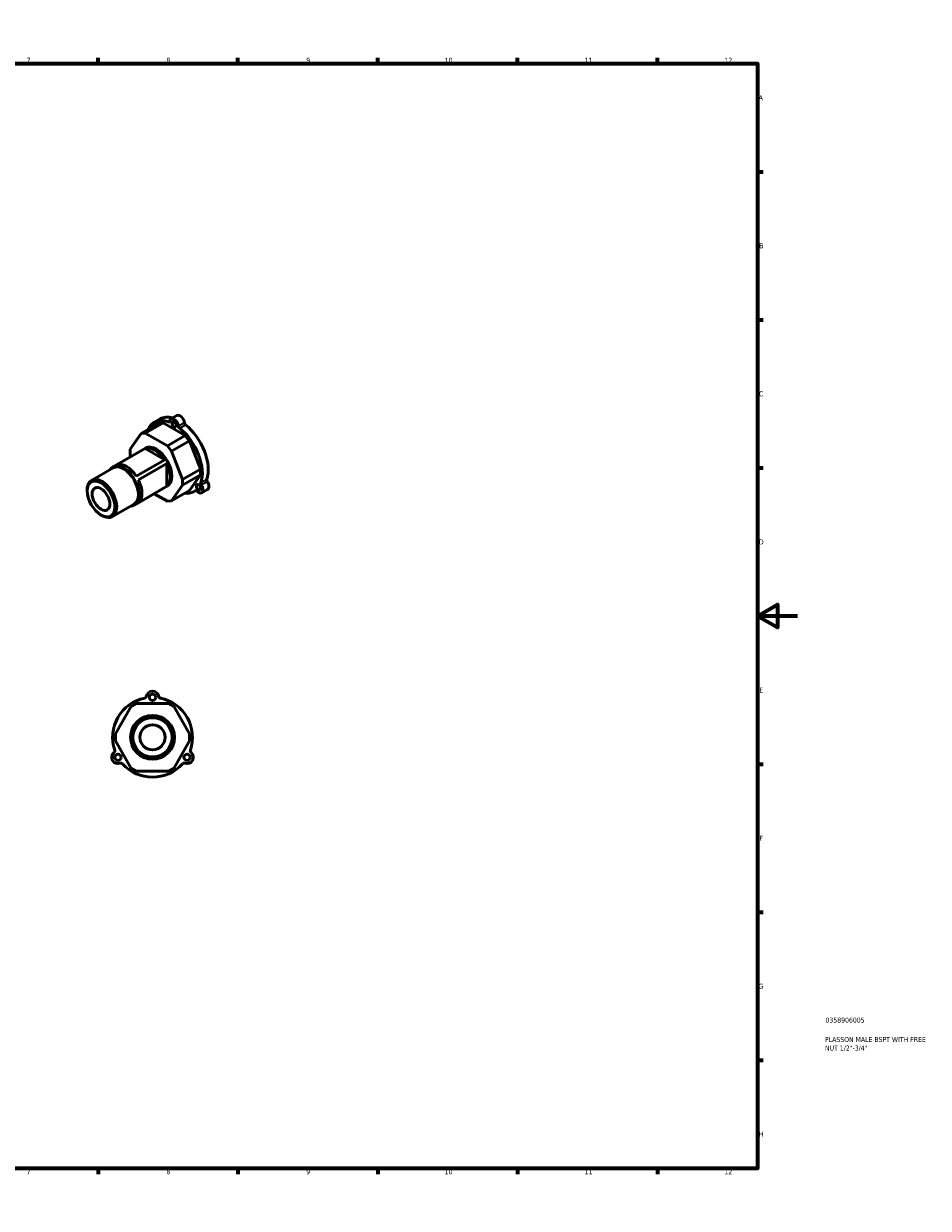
# Model space of a CAD drawing. Header units: millimetres. Extents: x 0 to 907, y 0 to 594.
# Tile 3 of 3: x 453 to 907, y 0 to 594. Entities that reach past the tile are written whole.
import ezdxf

# ---------------------------------------------------------------- set-up
doc = ezdxf.new("R2010")
doc.units = ezdxf.units.MM
for name, color, linetype, lineweight in [('Border (ISO)', 7, 'Continuous', 70), ('Title (ISO)', 7, 'Continuous', 50), ('Visible (ISO)', 7, 'Continuous', 50), ('Visible Narrow (ISO)', 7, 'Continuous', 35)]:
    doc.layers.add(name, color=color, linetype=linetype, lineweight=lineweight)
doc.styles.add('Note Text (ISO)', font='tahoma.ttf')

# ---------------------------------------------------------------- blocks, each defined once
blk = doc.blocks.new('Borders Default Border')
at = {"layer": 'Border (ISO)'}
for p, q in [((70.08, 574), (70.08, 576.9)), ((140.17, 574), (140.17, 576.9)), ((210.25, 574), (210.25, 576.9)), ((280.33, 574), (280.33, 576.9)), ((350.42, 574), (350.42, 576.9)), ((490.58, 574), (490.58, 576.9)), ((560.67, 574), (560.67, 576.9)), ((630.75, 574), (630.75, 576.9)), ((700.83, 574), (700.83, 576.9)), ((770.92, 574), (770.92, 576.9)), ((20, 519.75), (17.1, 519.75)), ((821, 519.75), (823.9, 519.75)), ((20, 445.5), (17.1, 445.5)), ((821, 445.5), (823.9, 445.5)), ((20, 371.25), (17.1, 371.25)), ((821, 371.25), (823.9, 371.25)), ((20, 222.75), (17.1, 222.75)), ((821, 222.75), (823.9, 222.75)), ((20, 148.5), (17.1, 148.5)), ((821, 148.5), (823.9, 148.5)), ((20, 74.25), (17.1, 74.25)), ((821, 74.25), (823.9, 74.25)), ((70.08, 20), (70.08, 17.1)), ((140.17, 20), (140.17, 17.1)), ((210.25, 20), (210.25, 17.1)), ((280.33, 20), (280.33, 17.1)), ((350.42, 20), (350.42, 17.1)), ((490.58, 20), (490.58, 17.1)), ((560.67, 20), (560.67, 17.1)), ((630.75, 20), (630.75, 17.1)), ((700.83, 20), (700.83, 17.1)), ((770.92, 20), (770.92, 17.1))]:
    blk.add_line(p, q, dxfattribs=at)
at = {"layer": 'Border (ISO)', "flags": 128}
for points in [[(420.5, 594), (420.5, 574), (414.73, 584), (426.27, 584), (420.5, 574)], [(20, 20), (20, 574), (821, 574), (821, 20), (20, 20)], [(0, 297), (20, 297), (10, 302.77), (10, 291.23), (20, 297)], [(841, 297), (821, 297), (831, 302.77), (831, 291.23), (821, 297)], [(420.5, 0), (420.5, 20), (414.73, 10), (426.27, 10), (420.5, 20)]]:
    blk.add_lwpolyline(points, dxfattribs=at)
at = {"layer": 'Border (ISO)', "color": 232, "true_color": 0xca0064, "char_height": 2.5, "attachment_point": 7, "style": 'Note Text (ISO)'}
for s, insert in [('1', (34.48, 574.4)), ('2', (104.37, 574.4)), ('3', (174.43, 574.35)), ('4', (244.42, 574.4)), ('5', (314.64, 574.35)), ('6', (384.66, 574.35)), ('7', (454.77, 574.4)), ('8', (524.81, 574.34)), ('9', (594.88, 574.35)), ('10', (664.29, 574.35)), ('11', (734.37, 574.4)), ('12', (804.46, 574.4)), ('A', (17.29, 555.62)), ('A', (821.59, 555.62)), ('B', (17.59, 481.37)), ('B', (821.89, 481.37)), ('C', (17.43, 407.08)), ('C', (821.73, 407.08)), ('D', (17.43, 332.88)), ('D', (821.73, 332.88)), ('E', (17.64, 258.63)), ('E', (821.94, 258.63)), ('F', (17.7, 184.38)), ('F', (822, 184.38)), ('G', (17.31, 110.08)), ('G', (821.61, 110.08)), ('H', (17.44, 35.88)), ('H', (821.74, 35.88)), ('1', (34.48, 17.1)), ('2', (104.37, 17.1)), ('3', (174.43, 17.05)), ('4', (244.42, 17.1)), ('5', (314.64, 17.05)), ('6', (384.66, 17.05)), ('7', (454.77, 17.1)), ('8', (524.81, 17.04)), ('9', (594.88, 17.05)), ('10', (664.29, 17.05)), ('11', (734.37, 17.1)), ('12', (804.46, 17.1))]:
    blk.add_mtext(s, dxfattribs=dict(at, insert=insert))
blk = doc.blocks.new('Title Blocks ISO')
at = {"layer": 'Title (ISO)', "color": 232, "true_color": 0xca0064, "style": 'Note Text (ISO)'}
for tag, p in [('PART_NUMBER_001', (34.08, 73.13)), ('DESCRIPTION_001', (33.84, 63.4)), ('DESCRIPTION_002', (33.84, 59.12))]:
    blk.add_attdef(tag, p, '', height=2.5, dxfattribs=at)

msp = doc.modelspace()

# ---------------------------------------------------------------- linework, layer by layer
at = {"layer": 'Visible (ISO)'}
for p, q in [((521.044, 393.61), (512.135, 388.479)), ((514.256, 388.674), (523.165, 393.804)), ((518.7, 394.083), (521.67, 395.793)), ((523.165, 393.804), (521.044, 393.61)), ((534.196, 387.452), (523.165, 393.804)), ((530.082, 397.536), (527.112, 395.826)), ((512.135, 388.479), (506.619, 380.61)), ((512.135, 388.479), (514.256, 388.674)), ((525.287, 382.321), (514.256, 388.674)), ((534.196, 387.452), (525.287, 382.321)), ((536.318, 384.814), (534.196, 387.452)), ((497.876, 371.707), (514.281, 381.154)), ((499.842, 372.781), (514.126, 381.006)), ((506.619, 377.778), (506.619, 380.61)), ((524.003, 375.318), (514.126, 381.006)), ((525.287, 382.321), (527.408, 379.684)), ((527.408, 379.684), (536.318, 384.814)), ((541.833, 370.593), (536.318, 384.814)), ((506.619, 377.778), (506.948, 376.931)), ((524.003, 375.318), (509.719, 367.093)), ((532.924, 365.463), (527.408, 379.684)), ((487.269, 364.994), (498.138, 371.253)), ((510.791, 365.237), (525.075, 373.462)), ((525.075, 362.042), (525.075, 373.462)), ((541.833, 370.593), (532.924, 365.463)), ((541.833, 367.761), (541.833, 370.593)), ((527.408, 354.762), (532.924, 362.631)), ((532.924, 362.631), (541.833, 367.761)), ((532.924, 365.463), (532.924, 362.631)), ((536.318, 359.892), (541.833, 367.761)), ((485.089, 359.669), (485.089, 360.181)), ((508.856, 352.64), (525.261, 362.087)), ((525.075, 362.042), (510.791, 353.817)), ((518.745, 358.334), (525.287, 354.567)), ((536.318, 359.892), (527.408, 354.762)), ((538.662, 359.419), (539.506, 359.906)), ((545.467, 360.509), (542.497, 358.799)), ((497.726, 346.835), (508.595, 353.094)), ((527.408, 354.762), (525.287, 354.567)), ((492.026, 347.622), (492.469, 347.365)), ((507.066, 251.407), (499.266, 237.897)), ((507.066, 251.407), (510.066, 253.139)), ((525.666, 253.139), (510.066, 253.139)), ((525.666, 253.139), (528.666, 251.407)), ((536.466, 237.897), (528.666, 251.407)), ((499.266, 234.432), (499.266, 237.897)), ((536.466, 237.897), (536.466, 234.432)), ((499.266, 234.432), (507.066, 220.922)), ((528.666, 220.922), (536.466, 234.432)), ((510.066, 219.19), (507.066, 220.922)), ((528.666, 220.922), (525.666, 219.19)), ((510.066, 219.19), (525.666, 219.19))]:
    msp.add_line(p, q, dxfattribs=at)
for centre, radius in [((517.866, 256.165), 1.572), ((517.866, 236.165), 11.001), ((517.866, 236.165), 10.477), ((517.866, 236.165), 9.849), ((517.866, 236.165), 6.286), ((500.545, 226.165), 1.572), ((535.186, 226.165), 1.572)]:
    msp.add_circle(centre, radius, dxfattribs=at)
for centre, radius, start, end in [((517.866, 236.165), 20, 101.350592, 198.649408), ((513.723, 256.801), 1.048, 281.350592, 351.270286), ((517.866, 256.165), 3.143, 8.729714, 171.270286), ((522.008, 256.801), 1.048, 188.729714, 258.649408), ((517.866, 236.165), 20, 341.350592, 78.649408), ((500.545, 226.165), 3.143, 128.729714, 291.270286), ((497.923, 229.434), 1.048, 308.729714, 18.649408), ((535.186, 226.165), 3.143, 248.729714, 51.270286), ((537.809, 229.434), 1.048, 161.350592, 231.270286), ((502.066, 222.259), 1.048, 41.350592, 111.270286), ((517.866, 236.165), 20, 221.350592, 318.649408), ((533.666, 222.259), 1.048, 68.729714, 138.649408)]:
    msp.add_arc(centre, radius, start, end, dxfattribs=at)
for centre, major_axis, start_param, end_param in [((528.681, 376.751), (-9.981, 17.332), 5.697826, 6.6832716), ((531.651, 378.461), (-9.981, 17.332), 5.7588068, 6.2831853), ((525.752, 395.309), (0.523, -0.908), 5.697826, 6.9181549), ((528.681, 393.102), (-1.569, 2.724), 4.0812868, 6.9181549), ((531.651, 394.812), (-1.569, 2.724), 4.0812868, 6.2831853), ((531.61, 391.935), (0.523, -0.908), 4.0812868, 5.3016157), ((534.58, 393.646), (-0.523, 0.908), 0.9396941, 2.160023), ((531.651, 378.461), (9.981, -17.332), 0.4618383, 2.160023), ((528.681, 376.751), (9.981, -17.332), 0.4618383, 2.160023), ((519.064, 371.213), (-5.49, 9.534), 4.8118991, 6.1875426), ((519.771, 371.62), (-5.49, 9.534), 3.1415927, 6.2831853), ((503.366, 362.174), (-5.49, 9.534), 2.831748, 6.5930299), ((503.366, 362.174), (-5.229, 9.08), 3.1415927, 6.2831853), ((504.781, 362.988), (-5.49, 9.534), 4.8118991, 6.1875426), ((519.064, 371.213), (5.49, -9.534), 0.0995101, 1.4751537), ((492.497, 355.914), (5.229, -9.08), 5.4958534, 10.2121098), ((504.781, 362.988), (5.49, -9.534), 0.0995101, 1.4751537), ((540.928, 361.523), (1.569, -2.724), 5.1284843, 7.9653525), ((542.782, 363.128), (0.523, -0.908), 3.6034309, 4.8237598), ((545.752, 364.838), (-0.523, 0.908), 0.4618383, 1.6821672), ((543.898, 363.233), (1.569, -2.724), 0, 1.6821672), ((528.681, 376.751), (9.981, -17.332), 5.883099, 6.3488132), ((539.853, 358.949), (-0.523, 0.908), 5.1284843, 6.3488132)]:
    msp.add_ellipse(centre, major_axis=major_axis, ratio=0.5780931, start_param=start_param, end_param=end_param, dxfattribs=at)
for centre, major_axis in [((528.681, 393.102), (0.784, -1.362)), ((492.053, 355.658), (4.915, -8.535)), ((540.928, 361.523), (0.784, -1.362)), ((492.053, 355.658), (3.137, -5.448))]:
    msp.add_ellipse(centre, major_axis=major_axis, ratio=0.5780931, dxfattribs=at)
at = {"layer": 'Visible Narrow (ISO)'}
for p, q in [((526.478, 394.719), (525.898, 394.385)), ((533.848, 393.937), (530.878, 392.227)), ((531.464, 391.179), (534.434, 392.89)), ((545.05, 365.516), (542.08, 363.806)), ((542.319, 362.727), (545.289, 364.437)), ((539.297, 359.835), (539.366, 359.875))]:
    msp.add_line(p, q, dxfattribs=at)

# ---------------------------------------------------------------- block references
msp.add_blockref('Borders Default Border', (0, 0))
msp.add_blockref('Title Blocks ISO', (821, 20)).add_auto_attribs({'PART_NUMBER_001': '0358906005', 'DESCRIPTION_001': 'PLASSON MALE BSPT WITH FREE', 'DESCRIPTION_002': 'NUT 1/2"-3/4"'})

doc.saveas('drawing.dxf')
